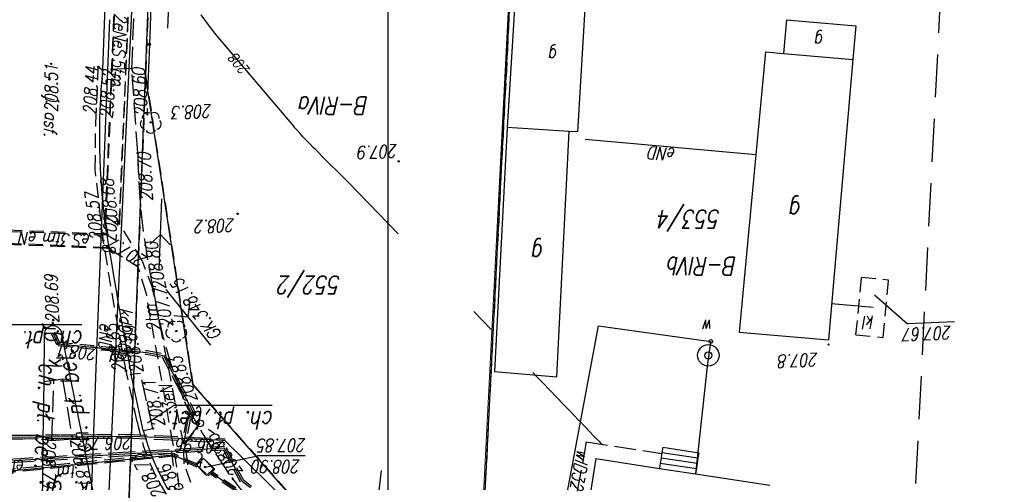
# Model space of a CAD drawing. Extents: x -110 to 11927435, y -6590197 to 5675023.
# Tile 42 of 71: x -74 to -6, y -272 to -240. Entities that reach past the tile are written whole.
import ezdxf
from ezdxf.enums import TextEntityAlignment as Align

# ---------------------------------------------------------------- set-up
doc = ezdxf.new("R2010")
doc.units = 0
for name, pattern in [('1', [0]), ('BGT', [0]), ('BPB', [1.5, 1, -0.5]), ('BUD', [0]), ('KOC', [2, 1.5, -0.5]), ('KOJ', [0]), ('KOU', [1.5, 1, -0.5]), ('UBE', [1.5, 1, -0.5]), ('UBT', [1.5, 1, -0.5]), ('UBW', [1.5, 1, -0.5]), ('UOK', [1.5, 1, -0.5]), ('UOT', [1.5, 1, -0.5]), ('UPE', [0]), ('UPK', [0]), ('UPT', [0]), ('UPW', [0]), ('WRC', [0])]:
    doc.linetypes.add(name, pattern=pattern)
doc.layers.get('0').update_dxf_attribs({"color": 250, "linetype": 'CONTINUOUS', "lineweight": 100})
doc.layers.add('_0', color=7, linetype='CONTINUOUS')
doc.styles.add('K1_ACAD', font='romans.shx', dxfattribs={"width": 0.8, "oblique": 12})
doc.linetypes.add('BGS', pattern='A,3.75,[45,msgB.shx,S=0.625,R=0,X=0,Y=0],3.75', length=7.5)

# ---------------------------------------------------------------- blocks, each defined once
blk = doc.blocks.new('other_WSU')
at = {"linetype": 'Continuous'}
blk.add_circle((0, 0), 0.045, dxfattribs=at)
blk = doc.blocks.new('other_WSP')
at = {"linetype": 'Continuous'}
blk.add_circle((0, 0), 0.045, dxfattribs=at)
blk = doc.blocks.new('other_PNN')
at = {"linetype": 'Continuous'}
for p, q in [((3.25, 0), (2.5429, 0.7071)), ((0.75, 0), (5.75, 0)), ((3.25, 0), (2.5429, -0.7071))]:
    blk.add_line(p, q, dxfattribs=at)
blk = doc.blocks.new('other_SLS')
at = {"linetype": 'Continuous'}
blk.add_circle((0, 0), 0.25, dxfattribs=at)
blk = doc.blocks.new('other_LAT')
at = {"linetype": 'Continuous'}
for p, q in [((0, 0.75), (0, 1.25)), ((-1.25, 0), (-0.75, 0)), ((0.75, 0), (1.25, 0)), ((0, -0.75), (0, -1.25))]:
    blk.add_line(p, q, dxfattribs=at)
blk = doc.blocks.new('ARM')
at = {"linetype": 'Continuous'}
blk.add_circle((0, 0), 0.125, dxfattribs=at)
blk = doc.blocks.new('other_UGE')
at = {"linetype": 'Continuous'}
blk.add_circle((0, 0), 0.0625, dxfattribs=at)
blk = doc.blocks.new('other_WLD')
at = {"linetype": 'Continuous'}
for p, q in [((0.5, 0.333), (-0.5, 0.333)), ((-0.5, 0.333), (-0.5, -0.333)), ((0.5, -0.333), (0.5, 0.333)), ((-0.5, -0.333), (0.5, -0.333))]:
    blk.add_line(p, q, dxfattribs=at)
blk = doc.blocks.new('other_STD')
at = {"linetype": 'Continuous'}
for radius in [0.75, 0.25]:
    blk.add_circle((0, 0), radius, dxfattribs=at)
blk = doc.blocks.new('other_DLI')
at = {"linetype": 'Continuous'}
blk.add_circle((0, 0), 0.045, dxfattribs=at)
for centre, start, end in [((0, 0.375), 30.14012, 149.85988), ((-0.357, 0.116), 102.14447, 221.86002), ((0.357, 0.116), 318.13998, 77.85553), ((-0.22, -0.303), 174.14818, 293.85423), ((0.22, -0.303), 246.14577, 5.85182)]:
    blk.add_arc(centre, 0.375, start, end, dxfattribs=at)
blk = doc.blocks.new('mdcp Łuszczanowiece')
at = {"layer": '_0'}
for p, q in [((6591200, 5674750), (6591200, 5675000)), ((6591193.63, 5674956.04), (6591187.34, 5674832.27)), ((6591218.2, 5674951.33), (6591216.91, 5674918.49)), ((6591204.44, 5674950.48), (6591213.61, 5674940.08)), ((6591213.61, 5674940.08), (6591216.91, 5674918.49)), ((6591216.91, 5674918.49), (6591213.55, 5674832.79))]:
    blk.add_line(p, q, dxfattribs=at)
at = {"layer": '_0', "linetype": 'KOU'}
for p, q in [((6591193.63, 5674956.04), (6591190.86, 5674901.7)), ((6591216.91, 5674918.49), (6591218.2, 5674951.33)), ((6591213.61, 5674940.08), (6591204.44, 5674950.48)), ((6591217.49, 5674942.69), (6591218.27, 5674939.14)), ((6591216.91, 5674918.49), (6591213.61, 5674940.08)), ((6591218.27, 5674939.14), (6591219.08, 5674934.71)), ((6591219.08, 5674934.71), (6591219.87, 5674930.01)), ((6591219.87, 5674930.01), (6591220.43, 5674925.08)), ((6591220.43, 5674925.08), (6591220.39, 5674921.85)), ((6591220.39, 5674921.85), (6591220.21, 5674917.91)), ((6591216.23, 5674900.99), (6591216.91, 5674918.49)), ((6591220.21, 5674917.91), (6591219.91, 5674918.12))]:
    blk.add_line(p, q, dxfattribs=at)
at = {"layer": '_0', "linetype": 'UPK'}
for p, q in [((6591217.688, 5674909.657), (6591219.804, 5674954.603)), ((6591169.017, 5674934.442), (6591166.116, 5674934.699))]:
    blk.add_line(p, q, dxfattribs=at)
at = {"layer": '_0', "linetype": '1'}
for p, q in [((6591185.483, 5674945.262), (6591186.861, 5674954.258)), ((6591178.514, 5674946.331), (6591173.323, 5674947.128)), ((6591178.457, 5674945.961), (6591178.514, 5674946.331)), ((6591181.034, 5674945.944), (6591178.514, 5674946.331)), ((6591178.343, 5674945.219), (6591178.4, 5674945.59)), ((6591178.4, 5674945.59), (6591178.457, 5674945.961)), ((6591180.92, 5674945.203), (6591178.4, 5674945.59)), ((6591180.978, 5674945.573), (6591178.457, 5674945.961)), ((6591180.92, 5674945.203), (6591180.978, 5674945.573)), ((6591180.978, 5674945.573), (6591181.034, 5674945.944)), ((6591185.483, 5674945.262), (6591181.034, 5674945.944)), ((6591178.286, 5674944.85), (6591178.343, 5674945.219)), ((6591180.864, 5674944.832), (6591178.343, 5674945.219)), ((6591180.864, 5674944.832), (6591180.92, 5674945.203)), ((6591180.807, 5674944.462), (6591178.286, 5674944.85)), ((6591180.807, 5674944.462), (6591180.864, 5674944.832)), ((6591167.534, 5674917.407), (6591169.237, 5674936.977)), ((6591175.473, 5674936.433), (6591169.237, 5674936.977)), ((6591173.622, 5674916.877), (6591175.473, 5674936.433)), ((6591167.328, 5674915.046), (6591167.534, 5674917.407)), ((6591172.367, 5674916.987), (6591167.534, 5674917.407)), ((6591172.161, 5674914.626), (6591172.367, 5674916.987)), ((6591173.622, 5674916.877), (6591172.367, 5674916.987)), ((6591172.161, 5674914.626), (6591167.328, 5674915.046))]:
    blk.add_line(p, q, dxfattribs=at)
at = {"layer": '_0', "linetype": 'KOC'}
for p, q in [((6591186.144, 5674944.098), (6591188.032, 5674954.391)), ((6591186.144, 5674944.098), (6591180.874, 5674944.906)), ((6591221.32, 5674943.75), (6591222.02, 5674943.9)), ((6591222.02, 5674943.9), (6591223.46, 5674944.03)), ((6591222.71, 5674939.71), (6591222.02, 5674943.9)), ((6591223.46, 5674944.03), (6591223.31, 5674939.81)), ((6591223.46, 5674944.03), (6591224.09, 5674943.92)), ((6591217.07, 5674943.29), (6591216.4, 5674943.17)), ((6591216.4, 5674943.17), (6591217.27, 5674939.32)), ((6591217.27, 5674939.32), (6591217.92, 5674939.4)), ((6591222.13, 5674939.74), (6591222.71, 5674939.71)), ((6591222.71, 5674939.71), (6591223.31, 5674939.81)), ((6591223.31, 5674939.81), (6591224.01, 5674939.9)), ((6591217.46, 5674923.93), (6591217.87, 5674918.03)), ((6591217.87, 5674918.03), (6591219.91, 5674918.12)), ((6591217.87, 5674918.03), (6591217.572, 5674910.356))]:
    blk.add_line(p, q, dxfattribs=at)
at = {"layer": '_0', "linetype": 'UPE'}
for p, q in [((6591220.897, 5674953.138), (6591220.327, 5674938.331)), ((6591209.59, 5674947.31), (6591210.17, 5674946.85)), ((6591210.17, 5674946.85), (6591211.4, 5674944.54)), ((6591211.4, 5674944.54), (6591230.35, 5674945.68)), ((6591213.12, 5674942.8), (6591214.25, 5674944.26)), ((6591214.25, 5674944.26), (6591213.93, 5674942.51)), ((6591213.93, 5674942.51), (6591213.56, 5674942.1)), ((6591215.67, 5674938.07), (6591213.56, 5674942.1)), ((6591216.83, 5674937.85), (6591215.67, 5674938.07)), ((6591220.327, 5674938.331), (6591219.935, 5674928.158)), ((6591223.01, 5674937.25), (6591216.83, 5674937.85)), ((6591223.39, 5674936.48), (6591223.01, 5674937.25)), ((6591219.935, 5674928.158), (6591219.403, 5674914.626)), ((6591174.3, 5674924.047), (6591182.812, 5674923.285)), ((6591182.812, 5674923.285), (6591186.209, 5674922.98))]:
    blk.add_line(p, q, dxfattribs=at)
at = {"layer": '_0', "linetype": 'UPT'}
for p, q in [((6591202.42, 5674952.99), (6591212.32, 5674946.26)), ((6591230.18, 5674946.5), (6591215.01, 5674945)), ((6591213.29, 5674945.77), (6591215.01, 5674945))]:
    blk.add_line(p, q, dxfattribs=at)
at = {"layer": '_0', "linetype": 'UPW'}
for p, q in [((6591200.451, 5674946.094), (6591200.925, 5674949.836)), ((6591206.39, 5674948.9), (6591211.37, 5674944.01)), ((6591187.463, 5674947.559), (6591186.852, 5674944.319)), ((6591177.701, 5674938.803), (6591178.514, 5674946.331)), ((6591186.852, 5674944.319), (6591185.279, 5674935.986)), ((6591211.37, 5674944.01), (6591217.82, 5674943.71)), ((6591217.82, 5674943.71), (6591230.52, 5674943.82)), ((6591177.491, 5674937.318), (6591177.701, 5674938.803)), ((6591177.45, 5674937.085), (6591177.491, 5674937.318)), ((6591185.279, 5674935.986), (6591177.45, 5674937.085))]:
    blk.add_line(p, q, dxfattribs=at)
at = {"layer": '_0', "linetype": 'KOJ'}
for p, q in [((6591224.09, 5674943.92), (6591224.13, 5674948.56)), ((6591220.46, 5674948.16), (6591221.32, 5674943.75)), ((6591221.32, 5674943.75), (6591222.13, 5674939.74)), ((6591224.01, 5674939.9), (6591224.09, 5674943.92)), ((6591217.07, 5674943.29), (6591217.92, 5674939.4)), ((6591222.13, 5674939.74), (6591222.77, 5674936.45)), ((6591224, 5674936.57), (6591224.01, 5674939.9)), ((6591218.917, 5674889.619), (6591219.91, 5674918.12))]:
    blk.add_line(p, q, dxfattribs=at)
at = {"layer": '_0', "linetype": 'UBE'}
for p, q in [((6591209.512, 5674947.212), (6591210.092, 5674946.752)), ((6591213.75, 5674946.94), (6591214.21, 5674945.62)), ((6591214.56, 5674947.25), (6591214.72, 5674945.86)), ((6591210.06, 5674946.791), (6591211.29, 5674944.481)), ((6591210.28, 5674946.909), (6591211.51, 5674944.599)), ((6591213.972, 5674945.69), (6591214.122, 5674944.19)), ((6591214.21, 5674945.62), (6591214.25, 5674944.26)), ((6591214.72, 5674945.86), (6591214.99, 5674944.23)), ((6591214.968, 5674945.79), (6591215.118, 5674944.29)), ((6591225.605, 5674945.52), (6591227.974, 5674945.662)), ((6591213.761, 5674944.807), (6591216.13, 5674944.95)), ((6591216.13, 5674944.95), (6591218.499, 5674945.092)), ((6591218.499, 5674945.092), (6591220.867, 5674945.235)), ((6591218.514, 5674944.843), (6591220.883, 5674944.985)), ((6591220.867, 5674945.235), (6591223.236, 5674945.377)), ((6591220.883, 5674944.985), (6591223.251, 5674945.128)), ((6591223.236, 5674945.377), (6591225.605, 5674945.52)), ((6591223.251, 5674945.128), (6591225.62, 5674945.27)), ((6591225.62, 5674945.27), (6591227.989, 5674945.413)), ((6591211.392, 5674944.665), (6591213.761, 5674944.807)), ((6591211.408, 5674944.415), (6591213.776, 5674944.558)), ((6591213.776, 5674944.558), (6591216.145, 5674944.7)), ((6591213.807, 5674942.532), (6591214.127, 5674944.282)), ((6591214.053, 5674942.488), (6591214.373, 5674944.238)), ((6591214.25, 5674944.26), (6591216.39, 5674933.47)), ((6591214.99, 5674944.23), (6591216.87, 5674933.68)), ((6591216.145, 5674944.7), (6591218.514, 5674944.843)), ((6591213.467, 5674942.184), (6591213.837, 5674942.594)), ((6591213.653, 5674942.016), (6591214.023, 5674942.426)), ((6591214.726, 5674940.143), (6591213.671, 5674942.158)), ((6591214.504, 5674940.027), (6591213.449, 5674942.042)), ((6591215.781, 5674938.128), (6591214.726, 5674940.143)), ((6591215.559, 5674938.012), (6591214.504, 5674940.027)), ((6591216.853, 5674937.973), (6591215.693, 5674938.193)), ((6591216.807, 5674937.727), (6591215.647, 5674937.947)), ((6591219.908, 5674937.426), (6591216.818, 5674937.726)), ((6591219.932, 5674937.674), (6591216.842, 5674937.974)), ((6591222.998, 5674937.126), (6591219.908, 5674937.426)), ((6591223.022, 5674937.374), (6591219.932, 5674937.674)), ((6591223.502, 5674936.535), (6591223.122, 5674937.305)), ((6591223.278, 5674936.425), (6591222.898, 5674937.195)), ((6591216.39, 5674933.47), (6591217.13, 5674931.49)), ((6591216.87, 5674933.68), (6591217.43, 5674931.91)), ((6591217.43, 5674931.91), (6591219.58, 5674930.54)), ((6591217.13, 5674931.49), (6591218.77, 5674928.79)), ((6591219.57, 5674930.6), (6591228.03, 5674930.26)), ((6591219.58, 5674930.54), (6591227.99, 5674930.18)), ((6591228.02, 5674929.35), (6591219.52, 5674929.65)), ((6591219.52, 5674929.65), (6591219.68, 5674928.79)), ((6591219.53, 5674929.6), (6591227.99, 5674929.26)), ((6591217.24, 5674893.52), (6591218.77, 5674928.79)), ((6591219.68, 5674928.79), (6591218.21, 5674893.01)), ((6591218.72, 5674928.811), (6591218.348, 5674919.931)), ((6591219.72, 5674928.769), (6591219.347, 5674919.889)), ((6591218.348, 5674919.931), (6591217.975, 5674911.051)), ((6591219.347, 5674919.889), (6591218.975, 5674911.009))]:
    blk.add_line(p, q, dxfattribs=at)
at = {"layer": '_0', "linetype": 'UBT'}
for p, q in [((6591210.614, 5674947.299), (6591212.264, 5674946.177)), ((6591210.726, 5674947.464), (6591212.376, 5674946.343)), ((6591213.249, 5674945.679), (6591214.969, 5674944.909)), ((6591213.331, 5674945.861), (6591215.051, 5674945.091)), ((6591218.793, 5674945.475), (6591220.689, 5674945.662)), ((6591220.689, 5674945.662), (6591222.585, 5674945.85)), ((6591220.709, 5674945.463), (6591222.605, 5674945.65)), ((6591222.585, 5674945.85), (6591224.481, 5674946.037)), ((6591222.605, 5674945.65), (6591224.501, 5674945.838)), ((6591224.481, 5674946.037), (6591226.378, 5674946.225)), ((6591224.501, 5674945.838), (6591226.397, 5674946.025)), ((6591215, 5674945.1), (6591216.896, 5674945.287)), ((6591215.02, 5674944.9), (6591216.916, 5674945.088)), ((6591216.896, 5674945.287), (6591218.793, 5674945.475)), ((6591216.916, 5674945.088), (6591218.812, 5674945.275)), ((6591218.812, 5674945.275), (6591220.709, 5674945.463))]:
    blk.add_line(p, q, dxfattribs=at)
at = {"layer": '_0', "linetype": 'UOT'}
for p, q in [((6591212.55, 5674946.46), (6591212.08, 5674946.01)), ((6591213.41, 5674945.64), (6591212.55, 5674946.46)), ((6591212.08, 5674946.01), (6591212.93, 5674945.16)), ((6591212.93, 5674945.16), (6591213.41, 5674945.64))]:
    blk.add_line(p, q, dxfattribs=at)
at = {"layer": '_0', "linetype": 'Continuous'}
for p, q in [((6591212.76, 5674945.85), (6591209.098, 5674945.08)), ((6591205.776, 5674945.08), (6591209.098, 5674945.08)), ((6591216.78, 5674942.77), (6591214.953, 5674941.553)), ((6591208.077, 5674941.553), (6591214.953, 5674941.553)), ((6591160.43, 5674935.711), (6591163.717, 5674935.848)), ((6591166.025, 5674933.836), (6591163.717, 5674935.848)), ((6591221.355, 5674935.927), (6591228.232, 5674935.927))]:
    blk.add_line(p, q, dxfattribs=at)
at = {"layer": '_0', "linetype": 'WRC'}
for p, q in [((6591185.05, 5674944.266), (6591185.228, 5674944.08)), ((6591185.228, 5674944.08), (6591185.465, 5674943.833)), ((6591185.465, 5674943.833), (6591185.584, 5674943.709)), ((6591185.584, 5674943.709), (6591185.94, 5674943.338)), ((6591185.94, 5674943.338), (6591186.178, 5674943.09)), ((6591186.178, 5674943.09), (6591186.336, 5674942.926)), ((6591186.336, 5674942.926), (6591186.548, 5674942.706)), ((6591186.548, 5674942.706), (6591186.654, 5674942.596)), ((6591186.654, 5674942.596), (6591187.01, 5674942.225)), ((6591187.01, 5674942.225), (6591187.248, 5674941.979)), ((6591187.248, 5674941.979), (6591187.724, 5674941.485)), ((6591187.724, 5674941.485), (6591189.153, 5674940.004)), ((6591189.153, 5674940.004), (6591189.629, 5674939.51)), ((6591189.629, 5674939.51), (6591189.867, 5674939.263)), ((6591192.774, 5674936.26), (6591194.002, 5674934.993)), ((6591199.27, 5674929.569), (6591202.774, 5674925.964)), ((6591202.774, 5674925.964), (6591202.915, 5674925.82)), ((6591202.915, 5674925.82), (6591203.198, 5674925.533)), ((6591203.198, 5674925.533), (6591203.484, 5674925.249)), ((6591203.484, 5674925.249), (6591204.059, 5674924.683)), ((6591204.059, 5674924.683), (6591204.57, 5674924.18)), ((6591204.57, 5674924.18), (6591204.824, 5674923.927)), ((6591204.824, 5674923.927), (6591205.077, 5674923.674)), ((6591205.077, 5674923.674), (6591205.203, 5674923.546)), ((6591205.203, 5674923.546), (6591205.453, 5674923.29)), ((6591205.453, 5674923.29), (6591205.577, 5674923.161)), ((6591205.577, 5674923.161), (6591205.762, 5674922.966)), ((6591205.762, 5674922.966), (6591205.925, 5674922.792)), ((6591205.925, 5674922.792), (6591206.006, 5674922.704)), ((6591206.006, 5674922.704), (6591206.126, 5674922.571)), ((6591206.126, 5674922.571), (6591206.305, 5674922.371)), ((6591206.305, 5674922.371), (6591206.482, 5674922.169)), ((6591206.482, 5674922.169), (6591206.569, 5674922.067)), ((6591206.569, 5674922.067), (6591211.989, 5674915.683)), ((6591211.989, 5674915.683), (6591212.593, 5674914.897)), ((6591212.593, 5674914.897), (6591213.019, 5674914.297))]:
    blk.add_line(p, q, dxfattribs=at)
at = {"layer": '_0', "linetype": 'UBW'}
for p, q in [((6591213.514, 5674943.785), (6591211.364, 5674943.885)), ((6591213.526, 5674944.035), (6591211.376, 5674944.135)), ((6591215.664, 5674943.685), (6591213.514, 5674943.785)), ((6591215.676, 5674943.935), (6591213.526, 5674944.035)), ((6591217.814, 5674943.585), (6591215.664, 5674943.685)), ((6591217.826, 5674943.835), (6591215.676, 5674943.935)), ((6591217.819, 5674943.835), (6591220.359, 5674943.857)), ((6591217.821, 5674943.585), (6591220.361, 5674943.607)), ((6591220.359, 5674943.857), (6591222.899, 5674943.879)), ((6591220.361, 5674943.607), (6591222.901, 5674943.629)), ((6591222.899, 5674943.879), (6591225.439, 5674943.901)), ((6591222.901, 5674943.629), (6591225.441, 5674943.651)), ((6591225.439, 5674943.901), (6591227.979, 5674943.923)), ((6591225.441, 5674943.651), (6591227.981, 5674943.673))]:
    blk.add_line(p, q, dxfattribs=at)
at = {"layer": '_0', "linetype": 'BUD'}
for p, q in [((6591188.19, 5674939.55), (6591187.33, 5674922.44)), ((6591192.56, 5674939.18), (6591188.19, 5674939.55)), ((6591191.67, 5674922.15), (6591192.56, 5674939.18)), ((6591186.73, 5674922.45), (6591186.11, 5674911.86)), ((6591186.73, 5674922.45), (6591187.33, 5674922.44)), ((6591187.33, 5674922.44), (6591191.67, 5674922.15)), ((6591191, 5674911.39), (6591191.67, 5674922.15)), ((6591172.367, 5674916.987), (6591167.534, 5674917.407))]:
    blk.add_line(p, q, dxfattribs=at)
at = {"layer": '_0', "linetype": 'UOK'}
for p, q in [((6591165.421, 5674936.807), (6591165.029, 5674932.777)), ((6591167.312, 5674936.623), (6591165.421, 5674936.807)), ((6591167.312, 5674936.623), (6591166.92, 5674932.593)), ((6591166.92, 5674932.593), (6591165.029, 5674932.777))]:
    blk.add_line(p, q, dxfattribs=at)
at = {"layer": '_0', "linetype": 'BGT'}
for p, q in [((6591216.648, 5674916.35), (6591216.782, 5674919.715)), ((6591216.515, 5674912.984), (6591216.648, 5674916.35))]:
    blk.add_line(p, q, dxfattribs=at)
at = {"layer": '_0', "linetype": 'BPB', "ltscale": 3}
blk.add_lwpolyline([(6591165.185, 5674987.457), (6591158.691, 5674859.807), (6591109.553, 5674863.045), (6591110.755, 5674725.53), (6591237.72, 5674719.424), (6591252.958, 5674983.187)], close=True, dxfattribs=at)
at = {"layer": '_0', "color": 7, "linetype": 'BGS', "lineweight": 18, "flags": 128}
blk.add_lwpolyline([(6591190.508, 5674892.725), (6591193.608, 5674953.192), (6591191.559, 5674953.483)], dxfattribs=at)
at = {"layer": '_0', "linetype": 'BGT'}
blk.add_circle((6591216.648, 5674916.35), 0.085, dxfattribs=at)
at = {"layer": '_0', "linetype": 'KOC'}
for centre, radius, start, end in [((6591189.607, 5674930.817), 26.5, 36.82468, 58.20455), ((6591160.777, 5674911.384), 61.25, 29.47332, 35.21104), ((6591181.854, 5674928.093), 34.93, 9.03716, 22.60568), ((6591167.917, 5674923.12), 49.55, 0.93659, 12.18674)]:
    blk.add_arc(centre, radius, start, end, dxfattribs=at)
at = {"layer": '_0', "linetype": 'KOJ'}
for centre, radius, start, end in [((6591201.362, 5674939.127), 16.25, 14.84331, 37.05907), ((6590749.056, 5674852.549), 476.84, 9.24668, 10.49439), ((6591223.373, 5674936.632), 0.63, 196.81046, 354.33394), ((6591172.384, 5674922.744), 47.75, 354.44315, 7.73435)]:
    blk.add_arc(centre, radius, start, end, dxfattribs=at)
at = {"layer": '_0', "linetype": 'KOU'}
blk.add_arc((6591203.426, 5674939.993), 14.32, 10.85389, 32.74893, dxfattribs=at)
at = {"layer": '_0'}
for name, p in [('other_WSU', (6591210.82, 5674946.7)), ('other_UGE', (6591212.76, 5674945.85)), ('other_WSU', (6591212.36, 5674944.41)), ('other_WSU', (6591221.32, 5674943.75)), ('other_WSU', (6591224.09, 5674943.92)), ('other_SLS', (6591213.12, 5674942.8)), ('other_WSU', (6591216.4, 5674943.17)), ('other_WSU', (6591214.1, 5674941.52)), ('other_WSU', (6591217.92, 5674939.4)), ('other_WSU', (6591218.27, 5674939.14)), ('other_UGE', (6591223.01, 5674937.25)), ('other_DLI', (6591214.77, 5674936.36)), ('other_WSU', (6591223.4, 5674935.81)), ('other_WSU', (6591216.35, 5674933.58)), ('other_UGE', (6591216.39, 5674933.47)), ('other_UGE', (6591219.58, 5674930.54)), ('other_WSU', (6591219.87, 5674930.01)), ('other_WSU', (6591219.7, 5674929.17)), ('other_WSU', (6591217.46, 5674923.93)), ('other_DLI', (6591216.55, 5674921.79)), ('other_WSU', (6591217.87, 5674918.03)), ('other_WSU', (6591219.91, 5674918.12)), ('other_WSU', (6591220.21, 5674917.91)), ('other_WSU', (6591223.5, 5674917.71))]:
    blk.add_blockref(name, p, dxfattribs=at)
at = {"layer": '_0', "color": 253}
for name, p in [('other_WSU', (6591210.82, 5674946.7)), ('other_UGE', (6591212.76, 5674945.85)), ('other_WSU', (6591212.36, 5674944.41)), ('other_WSU', (6591221.32, 5674943.75)), ('other_WSU', (6591224.09, 5674943.92)), ('other_SLS', (6591213.12, 5674942.8)), ('other_WSU', (6591216.4, 5674943.17)), ('other_WSU', (6591214.1, 5674941.52)), ('other_WSU', (6591217.92, 5674939.4)), ('other_WSU', (6591218.27, 5674939.14)), ('other_UGE', (6591223.01, 5674937.25)), ('other_DLI', (6591214.77, 5674936.36)), ('other_WSU', (6591223.4, 5674935.81)), ('other_WSU', (6591216.35, 5674933.58)), ('other_UGE', (6591216.39, 5674933.47)), ('other_UGE', (6591219.58, 5674930.54)), ('other_WSU', (6591219.87, 5674930.01)), ('other_WSU', (6591219.7, 5674929.17)), ('other_WSU', (6591217.46, 5674923.93)), ('other_DLI', (6591216.55, 5674921.79)), ('other_WSU', (6591217.87, 5674918.03)), ('other_WSU', (6591219.91, 5674918.12)), ('other_WSU', (6591220.21, 5674917.91)), ('other_WSU', (6591223.5, 5674917.71))]:
    blk.add_blockref(name, p, dxfattribs=at)
at = {"layer": '_0'}
for name, p, rotation in [('other_WLD', (6591212.76, 5674945.85), 314.410000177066), ('other_LAT', (6591213.12, 5674942.8), 324.3299995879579), ('ARM', (6591213.56, 5674942.1), 310.9500005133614), ('other_STD', (6591177.62, 5674938.057), 2.392031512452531), ('other_WSP', (6591169.229, 5674937.295), 2.392359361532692), ('other_PNN', (6591215.979, 5674932.866), 128.8889654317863), ('ARM', (6591177.45, 5674937.085), 2.392113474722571), ('other_PNN', (6591215.979, 5674932.866), 268.0226782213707), ('other_WSP', (6591210.485, 5674928.171), 2.394135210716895), ('other_WSP', (6591199.243, 5674924.512), 2.393479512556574), ('other_WSU', (6591223.63, 5674918.792), 2.396293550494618), ('other_PNN', (6591215.172, 5674909.48), 88.02312400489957)]:
    blk.add_blockref(name, p, dxfattribs=dict(at, rotation=rotation))
at = {"layer": '_0', "color": 253}
for name, p, rotation in [('other_WLD', (6591212.76, 5674945.85), 314.410000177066), ('other_LAT', (6591213.12, 5674942.8), 324.3299995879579), ('ARM', (6591213.56, 5674942.1), 310.9500005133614), ('other_STD', (6591177.62, 5674938.057), 2.392031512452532), ('other_WSP', (6591169.229, 5674937.295), 2.392359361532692), ('other_PNN', (6591215.979, 5674932.866), 128.8889654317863), ('ARM', (6591177.45, 5674937.085), 2.392113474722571), ('other_PNN', (6591215.979, 5674932.866), 268.0226782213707), ('other_WSP', (6591210.485, 5674928.171), 2.394135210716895), ('other_WSP', (6591199.243, 5674924.512), 2.393479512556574), ('other_WSU', (6591223.63, 5674918.792), 2.396293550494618), ('other_PNN', (6591215.172, 5674909.48), 88.02312400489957)]:
    blk.add_blockref(name, p, dxfattribs=dict(at, rotation=rotation))
at = {"layer": '_0', "style": 'K1_ACAD', "oblique": 12, "width": 0.8}
for s, rotation, p in [('208.86', 301.18, (6591214.33, 5674948.92)), ('wlD32', 79.31223, (6591185.882, 5674944.741)), ('208.95', 304.47, (6591210.82, 5674946.7)), ('208.81', 101.02999, (6591221.32, 5674943.75)), ('208.71', 282.73, (6591216.4, 5674943.17)), ('208.83', 290.73, (6591214.1, 5674941.52)), ('208.69', 280.73, (6591217.92, 5674939.4)), ('208.80', 280.8, (6591216.35, 5674933.58)), ('208.68', 276.34, (6591219.7, 5674929.17))]:
    blk.add_text(s, height=0.9, rotation=rotation, dxfattribs=at).set_placement(p, align=Align.TOP_LEFT)
for s, height, rotation, p in [('208.73', 0.9, 300.03, (6591215.47, 5674947.74)), ('tm', 0.9, 5.64001, (6591221.78, 5674945.67)), ('208.79', 0.9, 89.51, (6591224.09, 5674943.92)), ('eN', 0.9, 3.44, (6591225.37, 5674945.38)), ('206.96', 0.9, 357.4, (6591211.37, 5674944.01)), ('206.71', 0.9, 0.47999, (6591217.82, 5674943.71)), ('3eN', 0.9, 281.218, (6591214.729, 5674941.845)), ('207.8', 0.9, 2.3923, (6591169.958, 5674937.904)), ('208.65', 0.9, 280.36, (6591218.27, 5674939.14)), ('k. gr.', 1.25, 279.95, (6591222.71, 5674938.98)), ('kdD600', 0.9, 87.30445, (6591218.681, 5674934.735)), ('eN', 0.9, 354.45468, (6591218.035, 5674937.733)), ('eND', 0.9, 87.79336, (6591220.105, 5674935.773)), ('GK.348.15', 0.9, 305.80334, (6591211.536, 5674936.617)), ('w', 0.9, 2.39222, (6591177.323, 5674935.568)), ('2tm', 0.9, 281.218, (6591215.828, 5674936.302)), ('g', 1.25, 2.39261, (6591189.115, 5674930.294)), ('207.8', 0.9, 87.79276, (6591219.805, 5674928.064)), ('eS', 0.9, 358.01, (6591220.74, 5674929.61)), ('3tm', 0.9, 356.85, (6591222.12, 5674929.58)), ('208.57', 0.9, 276.48, (6591219.87, 5674930.01)), ('eN', 0.9, 358.01, (6591224.47, 5674929.48)), ('eN', 0.9, 358.01, (6591224.47, 5674929.48)), ('208.2', 0.9, 2.39414, (6591210.684, 5674928.519)), ('g', 1.25, 2.39299, (6591171.123, 5674927.318)), ('eND', 0.9, 354.88154, (6591179.87, 5674923.618)), ('207.9', 0.9, 2.39359, (6591199.316, 5674923.341)), ('208.3', 0.9, 2.39487, (6591212.29, 5674920.55)), ('5tm', 0.9, 87.64001, (6591219.237, 5674917.312)), ('208', 0.75, 309.43683, (6591209.586, 5674918.106)), ('g', 0.9, 2.39375, (6591188.142, 5674916.654)), ('eS', 0.9, 87.64001, (6591219.163, 5674915.979)), ('g', 0.9, 2.39383, (6591169.564, 5674915.637)), ('2eN', 0.9, 87.64001, (6591219.089, 5674914.158))]:
    blk.add_text(s, height=height, rotation=rotation, dxfattribs=at).set_placement(p)
blk.add_text('k. gr.', height=1.25, dxfattribs=at).set_placement((6591220.79, 5674946.87))
for s, height, p in [('208.90', 0.9, (6591206.098, 5674946.28)), ('t', 0.9, (6591212.76, 5674945.85)), ('207.85', 0.9, (6591205.696, 5674944.78)), ('e', 0.9, (6591212.9, 5674942.56)), ('552/2', 1.25, (6591203.266, 5674933.768)), ('B-RIVb', 1.25, (6591175.614, 5674932.457)), ('553/4', 1.25, (6591176.758, 5674929.166)), ('B-RIVa', 1.25, (6591201.336, 5674921.252))]:
    blk.add_text(s, height=height, dxfattribs=at).set_placement(p, align=Align.TOP_LEFT)
for rotation, p in [(87.40999, (6591223.24, 5674942.29)), (280.15, (6591222.56, 5674941.43))]:
    blk.add_text('ch. pł. bet.', height=1.25, rotation=rotation, dxfattribs=at).set_placement(p, align=Align.TOP_CENTER)
blk.add_text('ch. pł. bet.', height=1.25, dxfattribs=at).set_placement((6591215.4, 5674943.22), align=Align.TOP_RIGHT)
for s, rotation, p in [('208.1', 354.43, (6591223.01, 5674937.25)), ('207.67', 2.39266, (6591164.025, 5674936.161)), ('kl', 2.39258, (6591166.814, 5674935.332)), ('208.44', 267.38, (6591220.21, 5674917.91))]:
    blk.add_text(s, height=0.9, rotation=rotation, dxfattribs=at).set_placement(p, align=Align.RIGHT)
blk.add_text('ch. pł. bet.', height=1.25, dxfattribs=at).set_placement((6591228.678, 5674936.343), align=Align.RIGHT)
for s, rotation, p in [('207.7', 281.26, (6591216.39, 5674933.47)), ('207.7', 327.77, (6591219.58, 5674930.54)), ('208.70', 272.71, (6591217.46, 5674923.93)), ('208.60', 273.98, (6591217.87, 5674918.03)), ('208.52', 266.56, (6591219.91, 5674918.12))]:
    blk.add_text(s, height=0.9, rotation=rotation, dxfattribs=at).set_placement(p, align=Align.TOP_RIGHT)
blk.add_text('208.69', height=0.9, rotation=272.04, dxfattribs=at).set_placement((6591223.4, 5674935.81), align=Align.MIDDLE_LEFT)
blk.add_text('j. asf.', height=0.9, rotation=86.52999, dxfattribs=at).set_placement((6591223.61, 5674921.37), align=Align.MIDDLE)
blk.add_text('208.51', height=0.9, rotation=270.06, dxfattribs=at).set_placement((6591223.5, 5674917.71), align=Align.MIDDLE_RIGHT)

msp = doc.modelspace()

# ---------------------------------------------------------------- block references
at = {"layer": '_0', "linetype": 'ByBlock', "lineweight": 9, "rotation": 180}
msp.add_blockref('mdcp Łuszczanowiece', (6591151.409, 5674674.849), dxfattribs=at)

doc.saveas('drawing.dxf')
